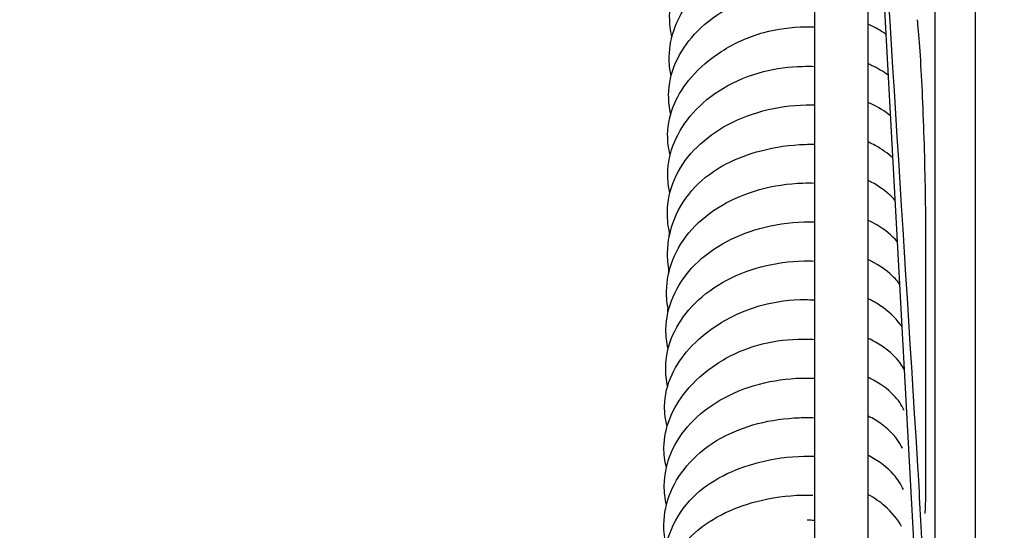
# Model space of a CAD drawing. Header units: millimetres. Extents: x 49320 to 60117, y -4209 to 20568.
# Tile 238 of 252: x 52400.58 to 52407.92, y 6186.45 to 6190.25. Entities that reach past the tile are written whole.
import ezdxf

# ---------------------------------------------------------------- set-up
doc = ezdxf.new("R2010")
doc.units = ezdxf.units.MM
doc.layers.add('_mt_hatch żelbet', color=8, linetype='Continuous', lineweight=9)
doc.layers.add('_mt_widok', color=253, linetype='Continuous')
doc.layers.add('ARCATA', color=4, linetype='Continuous')

# ---------------------------------------------------------------- blocks, each defined once
blk = doc.blocks.new('WINDA 1 DZ')
at = {"layer": 'ARCATA', "color": 5, "true_color": 0x1414ff}
for p, q in [((169.925, 76.9332), (169.925, 65.3942)), ((169.925, 76.9332), (169.925, 65.3942)), ((170.325, 65.3942), (170.325, 75.1687)), ((170.325, 65.3942), (170.325, 75.1687)), ((170.825, 65.0677), (170.825, 75.0437)), ((170.825, 65.0677), (170.825, 75.0437)), ((171.125, 65.0677), (171.125, 75.0437)), ((171.125, 65.0677), (171.125, 75.0437)), ((170.325, 74.2927), (170.825, 65.0677)), ((170.325, 74.2927), (170.825, 65.0677))]:
    blk.add_line(p, q, dxfattribs=at)
blk.add_ellipse((170.855, 68.472), major_axis=(-0.1, 0), ratio=0.79368, start_param=6.283058, end_param=6.283117, dxfattribs=at)
blk.add_ellipse((170.855, 68.472), major_axis=(-0.1, 0), ratio=0.79368, start_param=6.283058, end_param=6.283117, dxfattribs=at)
for points in [[(170.6926, 68.6723), (170.578, 70.5039), (170.4634, 72.3354), (170.349, 74.167)], [(170.6926, 68.6723), (170.578, 70.5039), (170.4634, 72.3354), (170.349, 74.167)], [(168.8599, 71.8119), (168.8602, 71.8165), (168.8605, 71.8212), (168.8608, 71.8259)], [(168.8463, 70.6536), (168.8464, 70.6555), (168.8466, 70.6573), (168.8467, 70.6592)], [(168.8423, 70.3341), (168.8426, 70.345), (168.8432, 70.3558), (168.8441, 70.3667)], [(170.755, 68.472), (170.755, 69.0116), (170.755, 69.6476), (170.755, 70.3491)], [(170.755, 68.472), (170.755, 69.0116), (170.755, 69.6476), (170.755, 70.3491)], [(168.8385, 70.0617), (168.8389, 70.0701), (168.8395, 70.0785), (168.8402, 70.0869)], [(168.8308, 69.7595), (168.8312, 69.7732), (168.8322, 69.7869), (168.8337, 69.8006)], [(168.8332, 69.4927), (168.8333, 69.4945), (168.8334, 69.4963), (168.8336, 69.4981)], [(170.5881, 69.043), (170.5886, 69.0441), (170.5891, 69.0452), (170.5896, 69.0462)], [(170.5881, 69.043), (170.5886, 69.0441), (170.5891, 69.0452), (170.5896, 69.0462)], [(170.5837, 68.4587), (170.5825, 68.4578), (170.5813, 68.4568), (170.5801, 68.4558)], [(170.5837, 68.4587), (170.5825, 68.4578), (170.5813, 68.4568), (170.5801, 68.4558)], [(170.5839, 68.4524), (170.5843, 68.4534), (170.5848, 68.4544), (170.5853, 68.4553)], [(170.5839, 68.4524), (170.5843, 68.4534), (170.5848, 68.4544), (170.5853, 68.4553)], [(169.8696, 68.2231), (169.8881, 68.2228), (169.9066, 68.2221), (169.925, 68.221)]]:
    blk.add_open_spline(points, degree=3, dxfattribs=at)
for points, knots in [([(168.862, 71.8204), (168.8506, 71.8703), (168.8449, 71.9211), (168.8462, 72.0569), (168.8657, 72.1441), (168.9366, 72.2969), (168.9845, 72.3655), (169.1065, 72.495), (169.1843, 72.5558), (169.3622, 72.6588), (169.4662, 72.7008), (169.6733, 72.7517), (169.7776, 72.7643), (169.895, 72.7661), (169.91, 72.766), (169.925, 72.7658)], [194.946824, 194.946824, 194.946824, 194.946824, 195.134585, 195.134585, 195.451897, 195.451897, 195.739483, 195.739483, 196.058136, 196.058136, 196.395027, 196.395027, 196.703315, 196.703315, 196.748339, 196.748339, 196.748339, 196.748339]), ([(168.8565, 71.5291), (168.8463, 71.5755), (168.8415, 71.6227), (168.843, 71.7481), (168.859, 71.8276), (168.9204, 71.9836), (168.9687, 72.0614), (169.0922, 72.1981), (169.1692, 72.2582), (169.3391, 72.3572), (169.4344, 72.3975), (169.6385, 72.4556), (169.7503, 72.473), (169.8819, 72.4772), (169.9035, 72.4773), (169.925, 72.4769)], [188.76177, 188.76177, 188.76177, 188.76177, 188.935442, 188.935442, 189.228647, 189.228647, 189.544521, 189.544521, 189.857935, 189.857935, 190.172018, 190.172018, 190.503111, 190.503111, 190.567772, 190.567772, 190.567772, 190.567772]), ([(168.8529, 71.2436), (168.8425, 71.2908), (168.8374, 71.3389), (168.8388, 71.4698), (168.8574, 71.5547), (168.9255, 71.707), (168.9731, 71.777), (169.0946, 71.9091), (169.1725, 71.9712), (169.3501, 72.0754), (169.4533, 72.1175), (169.6588, 72.1691), (169.7623, 72.1822), (169.8844, 72.1849), (169.9047, 72.1849), (169.925, 72.1845)], [182.583971, 182.583971, 182.583971, 182.583971, 182.761352, 182.761352, 183.070985, 183.070985, 183.362379, 183.362379, 183.684336, 183.684336, 184.019579, 184.019579, 184.325747, 184.325747, 184.386745, 184.386745, 184.386745, 184.386745]), ([(170.755, 70.3491), (170.755, 70.4441), (170.7541, 70.5528), (170.7504, 70.7797), (170.7476, 70.9009), (170.7404, 71.1393), (170.736, 71.2596), (170.7261, 71.4826), (170.7205, 71.5885), (170.7088, 71.7713), (170.7026, 71.8513), (170.6953, 71.9261), (170.6941, 71.9377), (170.6929, 71.9486)], [0, 0, 0, 0, 0.361008, 0.361008, 0.720233, 0.720233, 1.07641, 1.07641, 1.42761, 1.42761, 1.77217, 1.77217, 1.839539, 1.839539, 1.839539, 1.839539]), ([(170.755, 70.3491), (170.755, 70.4441), (170.7541, 70.5528), (170.7504, 70.7797), (170.7476, 70.9009), (170.7404, 71.1393), (170.736, 71.2596), (170.7261, 71.4826), (170.7205, 71.5885), (170.7088, 71.7713), (170.7026, 71.8513), (170.6953, 71.9261), (170.6941, 71.9377), (170.6929, 71.9486)], [0, 0, 0, 0, 0.361008, 0.361008, 0.720233, 0.720233, 1.07641, 1.07641, 1.42761, 1.42761, 1.77217, 1.77217, 1.839539, 1.839539, 1.839539, 1.839539]), ([(168.8496, 70.9417), (168.8367, 70.9917), (168.8299, 71.0432), (168.8313, 71.1712), (168.8494, 71.2489), (168.9109, 71.3912), (168.9539, 71.458), (169.0687, 71.5922), (169.1461, 71.6587), (169.3263, 71.7737), (169.4336, 71.8224), (169.646, 71.8807), (169.7523, 71.8944), (169.8791, 71.8956), (169.9021, 71.8953), (169.925, 71.8944)], [176.387951, 176.387951, 176.387951, 176.387951, 176.576833, 176.576833, 176.860471, 176.860471, 177.136425, 177.136425, 177.46958, 177.46958, 177.825676, 177.825676, 178.138168, 178.138168, 178.207273, 178.207273, 178.207273, 178.207273]), ([(170.458, 71.8393), (170.4516, 71.844), (170.445, 71.8486), (170.4043, 71.8761), (170.3662, 71.8972), (170.325, 71.9156)], [204.056711, 204.056711, 204.056711, 204.056711, 204.0869745, 204.0869745, 204.2412188, 204.2412188, 204.2412188, 204.2412188]), ([(168.8472, 70.6571), (168.8363, 70.7044), (168.8309, 70.7527), (168.8324, 70.8806), (168.8496, 70.9614), (168.913, 71.1145), (168.9605, 71.1883), (169.0822, 71.3242), (169.1591, 71.3872), (169.3347, 71.4924), (169.4371, 71.535), (169.6383, 71.5856), (169.738, 71.5985), (169.8658, 71.602), (169.8954, 71.6019), (169.925, 71.6009)], [170.212296, 170.212296, 170.212296, 170.212296, 170.38992, 170.38992, 170.686985, 170.686985, 170.989837, 170.989837, 171.311989, 171.311989, 171.644886, 171.644886, 171.94029, 171.94029, 172.029212, 172.029212, 172.029212, 172.029212]), ([(170.4745, 71.5353), (170.4378, 71.5621), (170.3959, 71.5868), (170.3422, 71.6122), (170.3337, 71.616), (170.325, 71.6198)], [209.248251, 209.248251, 209.248251, 209.248251, 209.4219716, 209.4219716, 209.4542208, 209.4542208, 209.4542208, 209.4542208]), ([(168.8467, 70.3553), (168.8342, 70.4071), (168.8283, 70.46), (168.8298, 70.5955), (168.8473, 70.6798), (168.9143, 70.8366), (168.9643, 70.9105), (169.0882, 71.042), (169.1638, 71.101), (169.3364, 71.2009), (169.4365, 71.2414), (169.6441, 71.2969), (169.7543, 71.3126), (169.8833, 71.3149), (169.9042, 71.3148), (169.925, 71.3141)], [164.014599, 164.014599, 164.014599, 164.014599, 164.209877, 164.209877, 164.519514, 164.519514, 164.825242, 164.825242, 165.134415, 165.134415, 165.460734, 165.460734, 165.786288, 165.786288, 165.848911, 165.848911, 165.848911, 165.848911]), ([(170.4909, 71.2321), (170.4506, 71.2659), (170.4016, 71.2965), (170.3397, 71.3252), (170.3324, 71.3284), (170.325, 71.3316)], [214.4339877, 214.4339877, 214.4339877, 214.4339877, 214.6432361, 214.6432361, 214.6707235, 214.6707235, 214.6707235, 214.6707235]), ([(168.8421, 70.0768), (168.8332, 70.1218), (168.8291, 70.1675), (168.8307, 70.2974), (168.8482, 70.383), (168.9151, 70.5489), (168.9674, 70.6311), (169.099, 70.7698), (169.1792, 70.8289), (169.3479, 70.9166), (169.4363, 70.9493), (169.6329, 71.0005), (169.7445, 71.0164), (169.8781, 71.0208), (169.9016, 71.021), (169.925, 71.0207)], [157.847409, 157.847409, 157.847409, 157.847409, 158.01619, 158.01619, 158.332671, 158.332671, 158.667067, 158.667067, 158.98198, 158.98198, 159.266585, 159.266585, 159.597983, 159.597983, 159.668213, 159.668213, 159.668213, 159.668213]), ([(170.5079, 70.9189), (170.4712, 70.9527), (170.4275, 70.9841), (170.3612, 71.0206), (170.3434, 71.0295), (170.325, 71.038)], [219.6115197, 219.6115197, 219.6115197, 219.6115197, 219.8130799, 219.8130799, 219.8827756, 219.8827756, 219.8827756, 219.8827756]), ([(168.8368, 69.7856), (168.8265, 69.8321), (168.8217, 69.8795), (168.8232, 70.0054), (168.8394, 70.0852), (168.9011, 70.2416), (168.9496, 70.3196), (169.0735, 70.4561), (169.1499, 70.5161), (169.3199, 70.615), (169.4156, 70.6551), (169.6191, 70.7121), (169.7297, 70.7286), (169.8674, 70.7329), (169.8962, 70.7329), (169.925, 70.732)], [151.662606, 151.662606, 151.662606, 151.662606, 151.836759, 151.836759, 152.13131, 152.13131, 152.447914, 152.447914, 152.760311, 152.760311, 153.075081, 153.075081, 153.402455, 153.402455, 153.488965, 153.488965, 153.488965, 153.488965]), ([(170.5249, 70.6047), (170.5117, 70.6192), (170.4974, 70.6334), (170.4386, 70.6857), (170.3855, 70.7215), (170.325, 70.7505)], [224.783936, 224.783936, 224.783936, 224.783936, 224.8660922, 224.8660922, 225.0997045, 225.0997045, 225.0997045, 225.0997045]), ([(168.834, 69.4962), (168.8229, 69.5445), (168.8172, 69.5937), (168.8186, 69.7245), (168.8373, 69.8073), (168.9031, 69.9603), (168.9503, 70.0326), (169.0722, 70.1669), (169.151, 70.2291), (169.324, 70.3274), (169.4191, 70.3659), (169.6231, 70.4223), (169.7352, 70.4393), (169.872, 70.4432), (169.8986, 70.4432), (169.925, 70.4423)], [145.480519, 145.480519, 145.480519, 145.480519, 145.661745, 145.661745, 145.965741, 145.965741, 146.263983, 146.263983, 146.585847, 146.585847, 146.896826, 146.896826, 147.228739, 147.228739, 147.308233, 147.308233, 147.308233, 147.308233]), ([(170.5416, 70.2966), (170.5023, 70.3418), (170.4503, 70.3842), (170.369, 70.4321), (170.3475, 70.4435), (170.325, 70.4541)], [229.9683735, 229.9683735, 229.9683735, 229.9683735, 230.225371, 230.225371, 230.3112244, 230.3112244, 230.3112244, 230.3112244]), ([(168.8295, 69.2163), (168.82, 69.2617), (168.8153, 69.3078), (168.8167, 69.4372), (168.835, 69.5223), (168.9032, 69.6767), (168.9517, 69.748), (169.0743, 69.8797), (169.1516, 69.9407), (169.326, 70.0407), (169.4255, 70.0804), (169.631, 70.1344), (169.7396, 70.1496), (169.8727, 70.1521), (169.8989, 70.1518), (169.925, 70.1508)], [139.309323, 139.309323, 139.309323, 139.309323, 139.479458, 139.479458, 139.790696, 139.790696, 140.087284, 140.087284, 140.404448, 140.404448, 140.727432, 140.727432, 141.04876, 141.04876, 141.127463, 141.127463, 141.127463, 141.127463]), ([(170.5588, 69.9797), (170.5384, 70.0068), (170.5141, 70.033), (170.4416, 70.0965), (170.3867, 70.1321), (170.325, 70.1617)], [235.1384422, 235.1384422, 235.1384422, 235.1384422, 235.2877047, 235.2877047, 235.5252238, 235.5252238, 235.5252238, 235.5252238]), ([(168.8263, 68.9187), (168.8139, 68.9684), (168.8074, 69.0192), (168.8086, 69.15), (168.8283, 69.2318), (168.8944, 69.3742), (168.9379, 69.438), (169.053, 69.5666), (169.1299, 69.6302), (169.3105, 69.7427), (169.419, 69.7909), (169.6367, 69.8504), (169.7481, 69.8643), (169.8792, 69.8635), (169.9022, 69.8628), (169.925, 69.8614)], [133.118685, 133.118685, 133.118685, 133.118685, 133.305582, 133.305582, 133.602102, 133.602102, 133.868862, 133.868862, 134.194011, 134.194011, 134.553147, 134.553147, 134.879166, 134.879166, 134.948278, 134.948278, 134.948278, 134.948278]), ([(170.5761, 69.6606), (170.572, 69.667), (170.5677, 69.6733), (170.5269, 69.7302), (170.4756, 69.7789), (170.386, 69.8381), (170.3565, 69.8547), (170.325, 69.8699)], [240.3049856, 240.3049856, 240.3049856, 240.3049856, 240.3398561, 240.3398561, 240.6195829, 240.6195829, 240.7406654, 240.7406654, 240.7406654, 240.7406654]), ([(168.8216, 68.6139), (168.8086, 68.6628), (168.8019, 68.7133), (168.8034, 68.8354), (168.819, 68.9078), (168.8747, 69.0486), (168.9166, 69.1181), (169.0297, 69.2571), (169.1064, 69.3259), (169.2847, 69.4437), (169.3905, 69.4932), (169.598, 69.5515), (169.7, 69.5658), (169.8418, 69.5703), (169.8836, 69.5696), (169.925, 69.5672)], [126.918712, 126.918712, 126.918712, 126.918712, 127.102969, 127.102969, 127.368855, 127.368855, 127.652207, 127.652207, 127.990192, 127.990192, 128.343486, 128.343486, 128.644778, 128.644778, 128.769924, 128.769924, 128.769924, 128.769924]), ([(170.5934, 69.3412), (170.5858, 69.3567), (170.5767, 69.3722), (170.5339, 69.4334), (170.4861, 69.4781), (170.3971, 69.5377), (170.3622, 69.5573), (170.325, 69.575)], [245.4672628, 245.4672628, 245.4672628, 245.4672628, 245.5525955, 245.5525955, 245.8117092, 245.8117092, 245.9540446, 245.9540446, 245.9540446, 245.9540446]), ([(168.8209, 68.3331), (168.8101, 68.3813), (168.805, 68.4303), (168.8065, 68.5609), (168.8236, 68.6441), (168.8893, 68.8009), (168.9395, 68.8759), (169.0631, 69.0069), (169.1374, 69.0651), (169.3088, 69.1654), (169.4099, 69.2068), (169.6161, 69.2612), (169.7232, 69.2762), (169.8608, 69.2797), (169.893, 69.2794), (169.925, 69.2779)], [120.746544, 120.746544, 120.746544, 120.746544, 120.927288, 120.927288, 121.233186, 121.233186, 121.541759, 121.541759, 121.846309, 121.846309, 122.175755, 122.175755, 122.492888, 122.492888, 122.589355, 122.589355, 122.589355, 122.589355]), ([(170.5934, 69.0383), (170.5754, 69.0778), (170.5493, 69.1169), (170.4703, 69.1996), (170.4094, 69.2425), (170.3346, 69.2794), (170.3298, 69.2817), (170.325, 69.284)], [250.6659334, 250.6659334, 250.6659334, 250.6659334, 250.8769106, 250.8769106, 251.1508047, 251.1508047, 251.1692641, 251.1692641, 251.1692641, 251.1692641]), ([(168.82, 68.0312), (168.8076, 68.0827), (168.8015, 68.1354), (168.803, 68.2701), (168.8208, 68.3538), (168.887, 68.5097), (168.9354, 68.5837), (169.0595, 68.7197), (169.1386, 68.7825), (169.3113, 68.8784), (169.4051, 68.9144), (169.6016, 68.9654), (169.7069, 68.9802), (169.8489, 68.9855), (169.887, 68.9854), (169.925, 68.9839)], [114.550585, 114.550585, 114.550585, 114.550585, 114.744712, 114.744712, 115.051956, 115.051956, 115.357566, 115.357566, 115.681295, 115.681295, 115.983868, 115.983868, 116.296592, 116.296592, 116.410772, 116.410772, 116.410772, 116.410772]), ([(170.582, 68.7534), (170.5795, 68.7586), (170.5769, 68.7638), (170.5425, 68.8292), (170.4916, 68.8887), (170.3938, 68.9588), (170.3608, 68.9783), (170.325, 68.9956)], [255.8951695, 255.8951695, 255.8951695, 255.8951695, 255.9228796, 255.9228796, 256.2461284, 256.2461284, 256.3842495, 256.3842495, 256.3842495, 256.3842495]), ([(170.5887, 68.448), (170.5713, 68.4868), (170.5463, 68.5252), (170.4696, 68.6112), (170.4106, 68.6578), (170.3353, 68.6978), (170.3302, 68.7005), (170.325, 68.7031)], [261.0873239, 261.0873239, 261.0873239, 261.0873239, 261.2935973, 261.2935973, 261.5775094, 261.5775094, 261.5978249, 261.5978249, 261.5978249, 261.5978249]), ([(168.8169, 67.7528), (168.8078, 67.7989), (168.8036, 67.8457), (168.8052, 67.9798), (168.8233, 68.0685), (168.8935, 68.2376), (168.9477, 68.3201), (169.0813, 68.4537), (169.1592, 68.5082), (169.3258, 68.5937), (169.4156, 68.6268), (169.6172, 68.6789), (169.7326, 68.695), (169.8725, 68.6982), (169.8988, 68.6981), (169.925, 68.6973)], [108.382428, 108.382428, 108.382428, 108.382428, 108.555859, 108.555859, 108.883904, 108.883904, 109.220438, 109.220438, 109.520731, 109.520731, 109.810194, 109.810194, 110.152053, 110.152053, 110.230745, 110.230745, 110.230745, 110.230745]), ([(170.755, 67.1327), (170.755, 67.1755), (170.7542, 67.2366), (170.7507, 67.3866), (170.7481, 67.4783), (170.7412, 67.6803), (170.7368, 67.7935), (170.7271, 68.0241), (170.7215, 68.1445), (170.7098, 68.3762), (170.7035, 68.4906), (170.6957, 68.6215), (170.6941, 68.6472), (170.6926, 68.6723)], [0, 0, 0, 0, 0.345939, 0.345939, 0.699634, 0.699634, 1.056192, 1.056192, 1.408824, 1.408824, 1.756655, 1.756655, 1.843788, 1.843788, 1.843788, 1.843788]), ([(170.755, 67.1327), (170.755, 67.1755), (170.7542, 67.2366), (170.7507, 67.3866), (170.7481, 67.4783), (170.7412, 67.6803), (170.7368, 67.7935), (170.7271, 68.0241), (170.7215, 68.1445), (170.7098, 68.3762), (170.7035, 68.4906), (170.6957, 68.6215), (170.6941, 68.6472), (170.6926, 68.6723)], [0, 0, 0, 0, 0.345939, 0.345939, 0.699634, 0.699634, 1.056192, 1.056192, 1.408824, 1.408824, 1.756655, 1.756655, 1.843788, 1.843788, 1.843788, 1.843788]), ([(170.5741, 68.1727), (170.5458, 68.226), (170.5031, 68.2789), (170.413, 68.3566), (170.3714, 68.3854), (170.325, 68.4105)], [266.3357567, 266.3357567, 266.3357567, 266.3357567, 266.6208995, 266.6208995, 266.8079659, 266.8079659, 266.8079659, 266.8079659]), ([(170.7495, 68.2693), (170.7495, 68.2693), (170.7495, 68.2694), (170.7498, 68.271), (170.7504, 68.276), (170.752, 68.2966), (170.7531, 68.3188), (170.7546, 68.3802), (170.755, 68.4225), (170.755, 68.4719)], [0.1591227, 0.1591227, 0.1591227, 0.1591227, 0.1754164, 0.1754164, 0.2775329, 0.2775329, 0.4840808, 0.4840808, 0.7294456, 0.7294456, 0.7294456, 0.7294456]), ([(170.7495, 68.2693), (170.7495, 68.2693), (170.7495, 68.2694), (170.7498, 68.271), (170.7504, 68.276), (170.752, 68.2966), (170.7531, 68.3188), (170.7546, 68.3802), (170.755, 68.4225), (170.755, 68.4719)], [0.1591227, 0.1591227, 0.1591227, 0.1591227, 0.1754164, 0.1754164, 0.2775329, 0.2775329, 0.4840808, 0.4840808, 0.7294456, 0.7294456, 0.7294456, 0.7294456]), ([(168.8043, 67.4624), (168.7952, 67.5086), (168.791, 67.5554), (168.7926, 67.6895), (168.8107, 67.7782), (168.8809, 67.9473), (168.9351, 68.0298), (169.0687, 68.1634), (169.1466, 68.2179), (169.3132, 68.3034), (169.403, 68.3365), (169.6047, 68.3886), (169.7201, 68.4047), (169.86, 68.4079), (169.8862, 68.4078), (169.9124, 68.4069)], [108.382428, 108.382428, 108.382428, 108.382428, 108.555859, 108.555859, 108.883904, 108.883904, 109.220438, 109.220438, 109.520731, 109.520731, 109.810194, 109.810194, 110.152053, 110.152053, 110.230745, 110.230745, 110.230745, 110.230745])]:
    blk.add_open_spline(points, degree=3, knots=knots, dxfattribs=at)

msp = doc.modelspace()

# ---------------------------------------------------------------- hatches: boundary and pattern name
at = {"layer": '_mt_hatch żelbet', "ltscale": 2, "transparency": 33554687}
h = msp.add_hatch(dxfattribs=at)
h.set_pattern_fill('ANSI36', color=8)
h.set_pattern_definition([(45, (55916.924, 9594.0647), (1.683798, 6.173926), [7.9375, -1.5875, 0, -1.5875])])
edge = h.paths.add_edge_path()
edge.add_line((52283.3224, 6133.3016), (52251.5763, 6133.3016))
edge.add_line((52251.5763, 6133.3016), (52251.5763, 6215.7016))
edge.add_line((52251.5763, 6215.7016), (52249.7263, 6215.7016))
edge.add_line((52249.7263, 6215.7016), (52249.6763, 6215.7516))
edge.add_arc((52249.6263, 6215.7516), 0.05, 0, 90)
edge.add_line((52249.6263, 6215.8016), (52247.1263, 6215.8016))
edge.add_line((52247.1263, 6215.8016), (52247.1263, 6215.7266))
edge.add_line((52247.1263, 6215.7266), (52247.1013, 6215.7016))
edge.add_line((52247.1013, 6215.7016), (52246.9013, 6215.7016))
edge.add_line((52246.9013, 6215.7016), (52246.8763, 6215.7266))
edge.add_line((52246.8763, 6215.7266), (52246.8763, 6215.8016))
edge.add_line((52246.8763, 6215.8016), (52246.8263, 6215.8016))
edge.add_line((52246.8263, 6215.8016), (52246.8263, 6216.8016))
edge.add_line((52246.8263, 6216.8016), (52246.8763, 6216.8016))
edge.add_line((52246.8763, 6216.8016), (52246.8763, 6216.8766))
edge.add_line((52246.8763, 6216.8766), (52246.9013, 6216.9016))
edge.add_line((52246.9013, 6216.9016), (52247.1013, 6216.9016))
edge.add_line((52247.1013, 6216.9016), (52247.1263, 6216.8766))
edge.add_line((52247.1263, 6216.8766), (52247.1263, 6216.8016))
edge.add_line((52247.1263, 6216.8016), (52249.6263, 6216.8016))
edge.add_arc((52249.6263, 6216.8516), 0.05, 270, 360)
edge.add_line((52249.6763, 6216.8516), (52249.7263, 6216.9016))
edge.add_line((52249.7263, 6216.9016), (52251.5763, 6216.9016))
edge.add_line((52251.5763, 6216.9016), (52251.5763, 6223.7016))
edge.add_line((52251.5763, 6223.7016), (52249.7263, 6223.7016))
edge.add_line((52249.7263, 6223.7016), (52249.6763, 6223.7516))
edge.add_arc((52249.6263, 6223.7516), 0.05, 0, 90)
edge.add_line((52249.6263, 6223.8016), (52247.1263, 6223.8016))
edge.add_line((52247.1263, 6223.8016), (52247.1263, 6223.7266))
edge.add_line((52247.1263, 6223.7266), (52247.1013, 6223.7016))
edge.add_line((52247.1013, 6223.7016), (52246.9013, 6223.7016))
edge.add_line((52246.9013, 6223.7016), (52246.8763, 6223.7266))
edge.add_line((52246.8763, 6223.7266), (52246.8763, 6223.8016))
edge.add_line((52246.8763, 6223.8016), (52246.8263, 6223.8016))
edge.add_line((52246.8263, 6223.8016), (52246.8263, 6223.6766))
edge.add_arc((52246.8013, 6223.6766), 0.025, 270, 360, ccw=False)
edge.add_line((52246.8013, 6223.6516), (52245.4513, 6223.6516))
edge.add_arc((52245.4513, 6223.6766), 0.025, 180, 270, ccw=False)
edge.add_line((52245.4263, 6223.6987), (52245.4263, 6223.7977))
edge.add_line((52245.4263, 6223.7977), (52244.1918, 6223.7016))
edge.add_arc((52244.1763, 6223.901), 0.2, 180, 274.45165, ccw=False)
edge.add_line((52243.9763, 6223.901), (52243.9763, 6224.7022))
edge.add_arc((52244.1763, 6224.7022), 0.2, 85.54835, 180, ccw=False)
edge.add_line((52244.1918, 6224.9016), (52245.4263, 6224.8055))
edge.add_line((52245.4263, 6224.8055), (52245.4263, 6224.926))
edge.add_arc((52245.4513, 6224.9266), 0.025, 90, 180, ccw=False)
edge.add_line((52245.4513, 6224.9516), (52246.8013, 6224.9516))
edge.add_arc((52246.8013, 6224.9266), 0.025, 0, 90, ccw=False)
edge.add_line((52246.8263, 6224.9266), (52246.8263, 6224.8016))
edge.add_line((52246.8263, 6224.8016), (52246.8763, 6224.8016))
edge.add_line((52246.8763, 6224.8016), (52246.8763, 6224.8766))
edge.add_line((52246.8763, 6224.8766), (52246.9013, 6224.9016))
edge.add_line((52246.9013, 6224.9016), (52247.1013, 6224.9016))
edge.add_line((52247.1013, 6224.9016), (52247.1263, 6224.8766))
edge.add_line((52247.1263, 6224.8766), (52247.1263, 6224.8016))
edge.add_line((52247.1263, 6224.8016), (52249.6263, 6224.8016))
edge.add_arc((52249.6263, 6224.8516), 0.05, 270, 360)
edge.add_line((52249.6763, 6224.8516), (52249.7263, 6224.9016))
edge.add_line((52249.7263, 6224.9016), (52251.5763, 6224.9016))
edge.add_line((52251.5763, 6224.9016), (52251.5763, 6290.0516))
edge.add_line((52251.5763, 6290.0516), (52249.7263, 6290.0516))
edge.add_line((52249.7263, 6290.0516), (52249.6763, 6290.1016))
edge.add_arc((52249.6263, 6290.1016), 0.05, 0, 90)
edge.add_line((52249.6263, 6290.1516), (52247.1263, 6290.1516))
edge.add_line((52247.1263, 6290.1516), (52247.1263, 6290.0766))
edge.add_line((52247.1263, 6290.0766), (52247.1013, 6290.0516))
edge.add_line((52247.1013, 6290.0516), (52246.9013, 6290.0516))
edge.add_line((52246.9013, 6290.0516), (52246.8763, 6290.0766))
edge.add_line((52246.8763, 6290.0766), (52246.8763, 6290.1516))
edge.add_line((52246.8763, 6290.1516), (52246.8263, 6290.1516))
edge.add_line((52246.8263, 6290.1516), (52246.8263, 6290.0266))
edge.add_arc((52246.8013, 6290.0266), 0.025, 270, 360, ccw=False)
edge.add_line((52246.8013, 6290.0016), (52245.4513, 6290.0016))
edge.add_arc((52245.4513, 6290.0266), 0.025, 180, 270, ccw=False)
edge.add_line((52245.4263, 6290.0266), (52245.4263, 6290.1477))
edge.add_line((52245.4263, 6290.1477), (52244.6918, 6290.0516))
edge.add_arc((52244.6763, 6290.251), 0.2, 180, 274.45165, ccw=False)
edge.add_line((52244.4763, 6290.251), (52244.4763, 6291.0522))
edge.add_arc((52244.6763, 6291.0522), 0.2, 85.54835, 180, ccw=False)
edge.add_line((52244.6918, 6291.2516), (52245.4263, 6291.1555))
edge.add_line((52245.4263, 6291.1555), (52245.4263, 6291.2766))
edge.add_arc((52245.4513, 6291.2766), 0.025, 90, 180, ccw=False)
edge.add_line((52245.4513, 6291.3016), (52246.8013, 6291.3016))
edge.add_arc((52246.8013, 6291.2766), 0.025, 0, 90, ccw=False)
edge.add_line((52246.8263, 6291.2766), (52246.8263, 6291.1516))
edge.add_line((52246.8263, 6291.1516), (52246.8763, 6291.1516))
edge.add_line((52246.8763, 6291.1516), (52246.8763, 6291.2266))
edge.add_line((52246.8763, 6291.2266), (52246.9013, 6291.2516))
edge.add_line((52246.9013, 6291.2516), (52247.1013, 6291.2516))
edge.add_line((52247.1013, 6291.2516), (52247.1263, 6291.2266))
edge.add_line((52247.1263, 6291.2266), (52247.1263, 6291.1516))
edge.add_line((52247.1263, 6291.1516), (52249.6263, 6291.1516))
edge.add_arc((52249.6263, 6291.2016), 0.05, 270, 360)
edge.add_line((52249.6763, 6291.2016), (52249.7263, 6291.2516))
edge.add_line((52249.7263, 6291.2516), (52251.5763, 6291.2516))
edge.add_line((52251.5763, 6291.2516), (52251.5763, 6300.1516))
edge.add_line((52251.5763, 6300.1516), (52249.7263, 6300.1516))
edge.add_line((52249.7263, 6300.1516), (52249.6763, 6300.2016))
edge.add_arc((52249.6263, 6300.2016), 0.05, 0, 90)
edge.add_line((52249.6263, 6300.2516), (52247.1263, 6300.2516))
edge.add_line((52247.1263, 6300.2516), (52247.1263, 6300.1766))
edge.add_line((52247.1263, 6300.1766), (52247.1013, 6300.1516))
edge.add_line((52247.1013, 6300.1516), (52246.9013, 6300.1516))
edge.add_line((52246.9013, 6300.1516), (52246.8763, 6300.1766))
edge.add_line((52246.8763, 6300.1766), (52246.8763, 6300.2516))
edge.add_line((52246.8763, 6300.2516), (52246.8263, 6300.2516))
edge.add_line((52246.8263, 6300.2516), (52246.8263, 6300.1266))
edge.add_arc((52246.8013, 6300.1266), 0.025, 270, 360, ccw=False)
edge.add_line((52246.8013, 6300.1016), (52246.4455, 6300.1016))
edge.add_spline(control_points=[(52246.4364, 6300.1126), (52246.4364, 6300.1126), (52246.4363, 6300.1126), (52246.4357, 6300.1129), (52246.4348, 6300.1132), (52246.4317, 6300.1142), (52246.4291, 6300.1149), (52246.4222, 6300.1165), (52246.4176, 6300.1174), (52246.4069, 6300.1189), (52246.4009, 6300.1195), (52246.3886, 6300.1203), (52246.3824, 6300.1206), (52246.3763, 6300.1206)], knot_values=[0.024008, 0.024008, 0.024008, 0.024008, 0.028269, 0.028269, 0.039404, 0.039404, 0.055597, 0.055597, 0.075883, 0.075883, 0.097542, 0.097542, 0.117485, 0.117485, 0.117485, 0.117485], degree=3, periodic=0)
edge.add_line((52246.3763, 6300.1206), (52245.5763, 6300.1206))
edge.add_spline(control_points=[(52245.5763, 6300.1033), (52245.5705, 6300.1033), (52245.5646, 6300.1033), (52245.5452, 6300.1035), (52245.5321, 6300.1038), (52245.5073, 6300.105), (52245.4957, 6300.1059), (52245.4748, 6300.1087), (52245.4654, 6300.1105), (52245.4509, 6300.1159), (52245.4454, 6300.1185), (52245.4364, 6300.126), (52245.4329, 6300.1299), (52245.4277, 6300.1398), (52245.4263, 6300.1457), (52245.4263, 6300.1512)], knot_values=[0, 0, 0, 0, 0.0173, 0.0173, 0.057137, 0.057137, 0.096974, 0.096974, 0.13681, 0.13681, 0.163111, 0.163111, 0.180869, 0.180869, 0.199184, 0.199184, 0.199184, 0.199184], degree=3, periodic=0)
edge.add_line((52245.4263, 6300.1512), (52245.4263, 6300.2477))
edge.add_line((52245.4263, 6300.2477), (52244.6918, 6300.1516))
edge.add_arc((52244.6763, 6300.351), 0.2, 180, 274.45165, ccw=False)
edge.add_line((52244.4763, 6300.351), (52244.4763, 6301.1522))
edge.add_arc((52244.6763, 6301.1522), 0.2, 85.54835, 180, ccw=False)
edge.add_line((52244.6918, 6301.3516), (52245.4263, 6301.2555))
edge.add_line((52245.4263, 6301.2555), (52245.4263, 6301.3766))
edge.add_arc((52245.4513, 6301.3766), 0.025, 90, 180, ccw=False)
edge.add_line((52245.4513, 6301.4016), (52246.8013, 6301.4016))
edge.add_arc((52246.8013, 6301.3766), 0.025, 0, 90, ccw=False)
edge.add_line((52246.8263, 6301.3766), (52246.8263, 6301.2516))
edge.add_line((52246.8263, 6301.2516), (52246.8763, 6301.2516))
edge.add_line((52246.8763, 6301.2516), (52246.8763, 6301.3266))
edge.add_line((52246.8763, 6301.3266), (52246.9013, 6301.3516))
edge.add_line((52246.9013, 6301.3516), (52247.1013, 6301.3516))
edge.add_line((52247.1013, 6301.3516), (52247.1263, 6301.3266))
edge.add_line((52247.1263, 6301.3266), (52247.1263, 6301.2516))
edge.add_line((52247.1263, 6301.2516), (52249.6263, 6301.2516))
edge.add_arc((52249.6263, 6301.3016), 0.05, 270, 360)
edge.add_line((52249.6763, 6301.3016), (52249.7263, 6301.3516))
edge.add_line((52249.7263, 6301.3516), (52251.5763, 6301.3516))
edge.add_line((52251.5763, 6301.3516), (52251.5763, 6327.3016))
edge.add_line((52251.5763, 6327.3016), (52283.3224, 6327.3016))
edge.add_line((52283.3224, 6327.3016), (52283.3224, 6342.201))
edge.add_line((52283.3224, 6342.201), (52236.5763, 6342.201))
edge.add_line((52236.5763, 6342.201), (52236.5763, 6118.3016))
edge.add_line((52236.5763, 6118.3016), (52283.3224, 6118.3016))
edge.add_line((52283.3224, 6118.3015), (52283.3224, 6133.3016))
h.paths.add_polyline_path([(52431.5763, 6342.201), (52283.3224, 6342.201), (52283.3224, 6327.3016), (52416.5763, 6327.3016), (52416.5713, 6227.2016), (52416.5713, 6228.1016), (52415.3013, 6228.1016), (52414.9013, 6228.1016), (52415.9013, 6227.1016), (52415.9013, 6213.5016), (52414.9013, 6212.5016), (52415.3013, 6212.5016), (52416.5713, 6212.5016), (52416.5763, 6213.4016), (52416.5763, 6144.3016), (52431.5763, 6129.3016)])
h.paths.add_polyline_path([(52396.7763, 6141.6552), (52436.3763, 6141.6552), (52434.3763, 6141.6552), (52394.7763, 6141.6552)])
h.paths.add_polyline_path([(52431.5763, 6118.3016), (52431.5763, 6129.3016), (52416.5763, 6144.3016), (52416.5763, 6133.3016), (52409.5763, 6133.3016), (52409.5763, 6118.3016)])
edge = h.paths.add_edge_path(flags=16)
edge.add_spline(control_points=[(52245.438, 6216.9139), (52245.4384, 6216.9144), (52245.4388, 6216.9149), (52245.4455, 6216.9215), (52245.4525, 6216.9257), (52245.4601, 6216.9289)], knot_values=[0.127222, 0.127222, 0.127222, 0.127222, 0.129604, 0.129604, 0.161729, 0.161729, 0.161729, 0.161729], degree=3, periodic=0)
edge = h.paths.add_edge_path(flags=16)
edge.add_arc((52244.1763, 6215.901), 0.2, 180, 274.45165, ccw=False)
edge.add_line((52243.9763, 6215.901), (52243.9763, 6216.7022))
edge.add_arc((52244.1763, 6216.7022), 0.2, 85.54835, 180, ccw=False)
edge.add_line((52244.1918, 6216.9016), (52245.4263, 6216.8055))
edge.add_line((52245.4263, 6216.8055), (52245.4263, 6216.2049))
edge.add_spline(control_points=[(52245.4263, 6216.2049), (52245.4263, 6216.2043), (52245.4263, 6216.2038), (52245.4265, 6216.1878), (52245.4288, 6216.1722), (52245.4382, 6216.1426), (52245.4451, 6216.1286), (52245.4607, 6216.107), (52245.4681, 6216.0988), (52245.4763, 6216.0916)], knot_values=[0.091168, 0.091168, 0.091168, 0.091168, 0.092523, 0.092523, 0.132421, 0.132421, 0.171812, 0.171812, 0.199493, 0.199493, 0.199493, 0.199493], degree=3, periodic=0)
edge.add_spline(control_points=[(52245.4763, 6216.0916), (52245.4797, 6216.0886), (52245.4833, 6216.0858), (52245.4999, 6216.0739), (52245.5142, 6216.0667), (52245.5444, 6216.0571), (52245.5605, 6216.0547), (52245.5763, 6216.0547)], knot_values=[0, 0, 0, 0, 0.011492, 0.011492, 0.051269, 0.051269, 0.091168, 0.091168, 0.091168, 0.091168], degree=3, periodic=0)
edge.add_line((52245.5763, 6216.0547), (52246.3763, 6216.0547))
edge.add_spline(control_points=[(52246.3763, 6216.0547), (52246.3767, 6216.0547), (52246.3771, 6216.0547), (52246.3826, 6216.0546), (52246.3877, 6216.0537), (52246.3975, 6216.0506), (52246.4022, 6216.0484), (52246.4106, 6216.0426), (52246.4143, 6216.0392), (52246.4203, 6216.0315), (52246.4226, 6216.0274), (52246.4256, 6216.0192), (52246.4263, 6216.015), (52246.4263, 6216.011)], knot_values=[0, 0, 0, 0, 0.001746, 0.001746, 0.02414, 0.02414, 0.046992, 0.046992, 0.070489, 0.070489, 0.093985, 0.093985, 0.117481, 0.117481, 0.117481, 0.117481], degree=3, periodic=0)
edge.add_spline(control_points=[(52246.4263, 6216.0052), (52246.4263, 6215.9999), (52246.4251, 6215.9943), (52246.4199, 6215.9841), (52246.4161, 6215.9795), (52246.4072, 6215.9723), (52246.4016, 6215.9693), (52246.3893, 6215.9652), (52246.3826, 6215.9642), (52246.3763, 6215.9642)], knot_values=[-0.075489, -0.075489, -0.075489, -0.075489, -0.056592, -0.056592, -0.037695, -0.037695, -0.018848, -0.018848, 0, 0, 0, 0], degree=3, periodic=0)
edge.add_line((52246.3763, 6215.9642), (52245.5763, 6215.9642))
edge.add_spline(control_points=[(52245.5763, 6215.9642), (52245.5575, 6215.9642), (52245.5375, 6215.9612), (52245.5008, 6215.9493), (52245.484, 6215.9404), (52245.4569, 6215.9201), (52245.4451, 6215.9072), (52245.4298, 6215.8808), (52245.4263, 6215.8674), (52245.4263, 6215.8558)], knot_values=[0.959969, 0.959969, 0.959969, 0.959969, 1.016264, 1.016264, 1.07256, 1.07256, 1.132171, 1.132171, 1.191783, 1.191783, 1.191783, 1.191783], degree=3, periodic=0)
edge.add_line((52245.4263, 6215.8558), (52245.4263, 6215.8152))
edge.add_line((52245.4263, 6215.7977), (52244.1918, 6215.7016))
h.paths.add_polyline_path([(52424.0558, 6214.6016, -0.437158), (52424.2713, 6214.4022), (52424.2713, 6213.601, -0.437158), (52424.0558, 6213.4016), (52422.8213, 6213.4977), (52422.8213, 6213.3766, -0.414214), (52422.7963, 6213.3516), (52421.4463, 6213.3516, -0.414214), (52421.4213, 6213.3766), (52421.4213, 6213.5016), (52421.3713, 6213.5016), (52421.3713, 6213.4266), (52421.3463, 6213.4016), (52421.1463, 6213.4016), (52421.1213, 6213.4266), (52421.1213, 6213.5016), (52418.6213, 6213.5016, 0.414214), (52418.5713, 6213.4516), (52418.5213, 6213.4016), (52418.5213, 6214.6016), (52418.5713, 6214.5516, 0.414214), (52418.6213, 6214.5016), (52421.1213, 6214.5016), (52421.1213, 6214.5766), (52421.1463, 6214.6016), (52421.3463, 6214.6016), (52421.3713, 6214.5766), (52421.3713, 6214.5016), (52421.4213, 6214.5016), (52421.4213, 6214.6266, -0.414214), (52421.4463, 6214.6516), (52422.7963, 6214.6516, -0.414214), (52422.8213, 6214.6266), (52422.8213, 6214.5055)], flags=16)
edge = h.paths.add_edge_path(flags=16)
edge.add_line((52421.5713, 6227.2478), (52422.6713, 6227.2478))
edge.add_spline(control_points=[(52422.6713, 6227.2451), (52422.6848, 6227.2451), (52422.6983, 6227.2448), (52422.7243, 6227.2435), (52422.7368, 6227.2424), (52422.76, 6227.2393), (52422.7706, 6227.2373), (52422.7901, 6227.2312), (52422.799, 6227.2272), (52422.8099, 6227.2175), (52422.8127, 6227.2144), (52422.8185, 6227.2053), (52422.8208, 6227.1987), (52422.8213, 6227.1912), (52422.8213, 6227.1903), (52422.8213, 6227.1894)], knot_values=[0, 0, 0, 0, 0.039334, 0.039334, 0.078667, 0.078667, 0.118001, 0.118001, 0.157334, 0.157334, 0.171979, 0.171979, 0.193578, 0.193578, 0.196668, 0.196668, 0.196668, 0.196668], degree=3, periodic=0)
edge.add_line((52422.8213, 6227.1894), (52422.8213, 6227.1055))
edge.add_line((52422.8213, 6227.1055), (52424.0558, 6227.2016))
edge.add_arc((52424.0713, 6227.0022), 0.2, 360, 94.45165, ccw=False)
edge.add_line((52424.2713, 6227.0022), (52424.2713, 6226.201))
edge.add_arc((52424.0713, 6226.201), 0.2, 265.54835, 360, ccw=False)
edge.add_line((52424.0558, 6226.0016), (52422.8213, 6226.0977))
edge.add_line((52422.8213, 6226.0977), (52422.8213, 6225.9825))
edge.add_arc((52422.7963, 6225.9766), 0.025, 270, 360, ccw=False)
edge.add_line((52422.7963, 6225.9516), (52421.4463, 6225.9516))
edge.add_arc((52421.4463, 6225.9766), 0.025, 180, 270, ccw=False)
edge.add_line((52421.4213, 6225.9766), (52421.4213, 6226.1016))
edge.add_line((52421.4213, 6226.1016), (52421.3713, 6226.1016))
edge.add_line((52421.3713, 6226.1016), (52421.3713, 6226.0266))
edge.add_line((52421.3713, 6226.0266), (52421.3463, 6226.0016))
edge.add_line((52421.3463, 6226.0016), (52421.1463, 6226.0016))
edge.add_line((52421.1463, 6226.0016), (52421.1213, 6226.0266))
edge.add_line((52421.1213, 6226.0266), (52421.1213, 6226.1016))
edge.add_line((52421.1213, 6226.1016), (52418.6213, 6226.1016))
edge.add_arc((52418.6213, 6226.0516), 0.05, 90, 180)
edge.add_line((52418.5713, 6226.0516), (52418.5213, 6226.0016))
edge.add_line((52418.5213, 6226.0016), (52416.5763, 6226.0016))
edge.add_line((52416.5713, 6226.0016), (52416.5713, 6227.2016))
edge.add_line((52416.5763, 6227.2016), (52418.5213, 6227.2016))
edge.add_line((52418.5213, 6227.2016), (52418.5713, 6227.1516))
edge.add_arc((52418.6213, 6227.1516), 0.05, 180, 270)
edge.add_line((52418.6213, 6227.1016), (52421.1213, 6227.1016))
edge.add_line((52421.1213, 6227.1016), (52421.1213, 6227.1766))
edge.add_line((52421.1213, 6227.1766), (52421.1463, 6227.2016))
edge.add_line((52421.1463, 6227.2016), (52421.3463, 6227.2016))
edge.add_line((52421.3463, 6227.2016), (52421.3713, 6227.1766))
edge.add_line((52421.3713, 6227.1766), (52421.3713, 6227.1016))
edge.add_line((52421.3713, 6227.1016), (52421.4213, 6227.1016))
edge.add_line((52421.4213, 6227.1016), (52421.4213, 6227.1894))
edge.add_spline(control_points=[(52421.4213, 6227.1963), (52421.4213, 6227.1977), (52421.4214, 6227.199), (52421.4222, 6227.2067), (52421.4248, 6227.213), (52421.4308, 6227.2215), (52421.4338, 6227.2244), (52421.445, 6227.2332), (52421.4538, 6227.2364), (52421.4729, 6227.2416), (52421.4833, 6227.2433), (52421.5063, 6227.2458), (52421.5187, 6227.2465), (52421.5445, 6227.2476), (52421.5579, 6227.2478), (52421.5713, 6227.2478)], knot_values=[0, 0, 0, 0, 0.004418, 0.004418, 0.024591, 0.024591, 0.039334, 0.039334, 0.078667, 0.078667, 0.118001, 0.118001, 0.157334, 0.157334, 0.196668, 0.196668, 0.196668, 0.196668], degree=3, periodic=0)
edge = h.paths.add_edge_path(flags=16)
edge.add_spline(control_points=[(52422.8213, 6227.1894), (52422.8213, 6227.1903), (52422.8213, 6227.1912), (52422.8208, 6227.1987), (52422.8185, 6227.2053), (52422.8127, 6227.2144), (52422.8099, 6227.2175), (52422.799, 6227.2272), (52422.7901, 6227.2312), (52422.7706, 6227.2373), (52422.76, 6227.2393), (52422.7368, 6227.2424), (52422.7243, 6227.2435), (52422.6983, 6227.2448), (52422.6848, 6227.2451), (52422.6713, 6227.2451)], knot_values=[0, 0, 0, 0, 0.00309, 0.00309, 0.024689, 0.024689, 0.039334, 0.039334, 0.078667, 0.078667, 0.118001, 0.118001, 0.157334, 0.157334, 0.196668, 0.196668, 0.196668, 0.196668], degree=3, periodic=0)
edge.add_spline(control_points=[(52422.6713, 6227.2478), (52422.6761, 6227.2478), (52422.681, 6227.2477), (52422.6992, 6227.2475), (52422.7124, 6227.2471), (52422.7374, 6227.2456), (52422.7493, 6227.2446), (52422.7707, 6227.2413), (52422.7805, 6227.2392), (52422.7957, 6227.2333), (52422.8017, 6227.2303), (52422.8111, 6227.2223), (52422.8147, 6227.2182), (52422.8199, 6227.208), (52422.8213, 6227.202), (52422.8213, 6227.1963)], knot_values=[0, 0, 0, 0, 0.014118, 0.014118, 0.053458, 0.053458, 0.092798, 0.092798, 0.132138, 0.132138, 0.159634, 0.159634, 0.178131, 0.178131, 0.1967, 0.1967, 0.1967, 0.1967], degree=3, periodic=0)
h.paths.add_polyline_path([(52416.5763, 6214.6016), (52416.5713, 6213.4016), (52416.5713, 6214.6016)], is_closed=False, flags=16)
h.paths.add_polyline_path([(52416.5763, 6226.0016), (52416.5713, 6214.6016), (52416.5713, 6226.0016)], is_closed=False, flags=16)
edge = h.paths.add_edge_path(flags=0)
edge.add_spline(control_points=[(52422.6713, 6213.8869), (52422.6901, 6213.8869), (52422.7101, 6213.8832), (52422.7468, 6213.8683), (52422.7636, 6213.857), (52422.7907, 6213.8307), (52422.8025, 6213.8136), (52422.8178, 6213.7772), (52422.8213, 6213.7579), (52422.8213, 6213.7404)], knot_values=[0.728155, 0.728155, 0.728155, 0.728155, 0.78445, 0.78445, 0.840746, 0.840746, 0.900357, 0.900357, 0.959969, 0.959969, 0.959969, 0.959969], degree=3, periodic=0)
edge.add_spline(control_points=[(52422.8213, 6213.7404), (52422.8213, 6213.7579), (52422.8178, 6213.7772), (52422.8025, 6213.8136), (52422.7907, 6213.8307), (52422.7636, 6213.857), (52422.7468, 6213.8683), (52422.7101, 6213.8832), (52422.6901, 6213.8869), (52422.6713, 6213.8869)], knot_values=[0.728155, 0.728155, 0.728155, 0.728155, 0.787767, 0.787767, 0.847378, 0.847378, 0.903674, 0.903674, 0.959969, 0.959969, 0.959969, 0.959969], degree=3, periodic=0)

# ---------------------------------------------------------------- block references
at = {"layer": '_mt_widok', "ltscale": 3}
msp.add_blockref('WINDA 1 DZ', (52236.5763, 6118.3016), dxfattribs=at)

doc.saveas('drawing.dxf')
